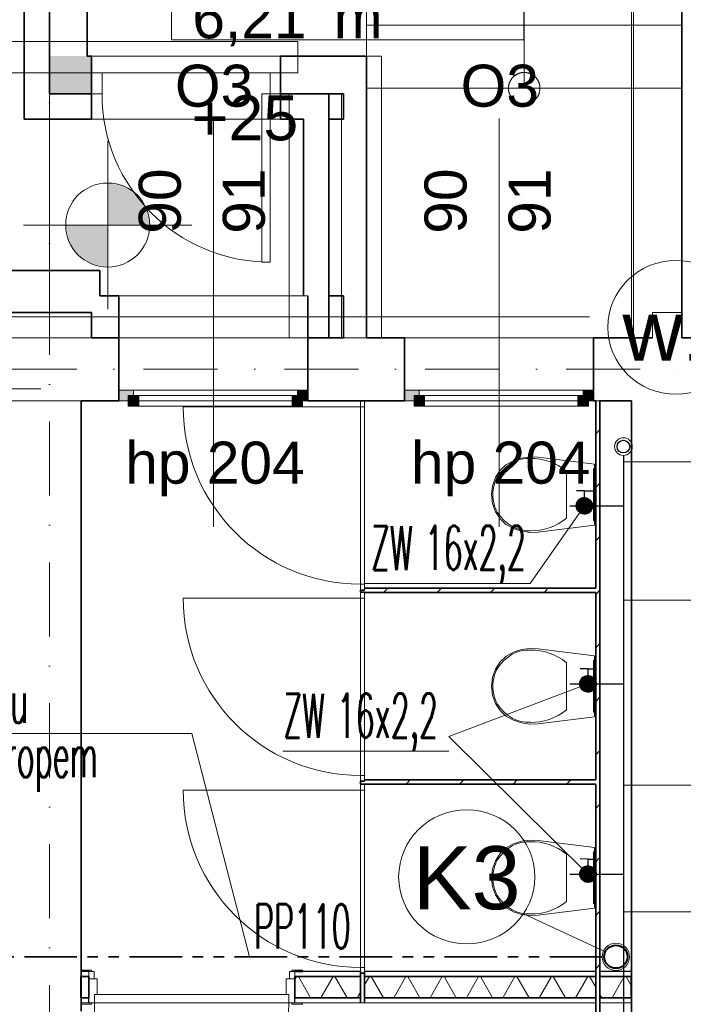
# Model space of a CAD drawing. Header units: millimetres. Extents: x -34676 to 172266, y 39940 to 476087.
# Tile 130 of 256: x 46797 to 49955, y 286751 to 291436. Entities that reach past the tile are written whole.
import ezdxf
from ezdxf.lldxf.tags import DXFTag

# ---------------------------------------------------------------- set-up
doc = ezdxf.new("R2010")
doc.units = ezdxf.units.MM
doc.header["$MEASUREMENT"] = 0
for name, pattern in [('Kropki i Kreski', [6.702778, 3.527778, -1.763889, 0, -1.411111]), ('PHANTOM4', [0.625, 0.3125, -0.0625, 0.0625, -0.0625, 0.0625, -0.0625]), ('Przerywana', [5.644444, 2.822222, -2.822222]), ('thk_line_type', [945, 540, -405])]:
    doc.linetypes.add(name, pattern=pattern)
for name, color, linetype, lineweight in [('#ks', 34, 'Continuous', 30), ('#woda', 4, 'Continuous', 18), ('imp_dach_Nr_pióra__7', 7, 'Continuous', 9)]:
    doc.layers.add(name, color=color, linetype=linetype, lineweight=lineweight)
for name, color, linetype in [('#podkład', 252, 'Continuous'), ('- A - ocieplenie', 7, 'Continuous'), ('- strefy pomieszczeń', 7, 'Continuous'), ('2D - Ogólne', 7, 'Continuous'), ('2D - Rysunki i Obrazki', 7, 'Continuous'), ('BATERIA', 7, 'Continuous'), ('Drzwi Archicad', 7, 'Continuous'), ('IS_Text_Pion_Wodociag', 7, 'Continuous'), ('Konstrukcja - Siatka mod', 7, 'Continuous'), ('Konstrukcja - Stropy', 7, 'Continuous'), ('Konstrukcja - Ściany działowe', 7, 'Continuous'), ('Konstrukcja - Ściany nośne wew..P', 7, 'Continuous'), ('Konstrukcja - Ściany zewnętrzne', 7, 'Continuous'), ('Okna Archicada', 7, 'Continuous'), ('Wnętrze - Wyposażenie', 7, 'Continuous'), ('Wymiarowanie - Poziomy', 7, 'Continuous'), ('Znaczniki okien Archicada', 7, 'Continuous')]:
    doc.layers.add(name, color=color, linetype=linetype)
doc.layers.add('IS_Opisy_działek_Wodociag', color=7, linetype='SOLID', true_color=0x000000)
doc.layers.add('IS_Zimna_woda', color=5, linetype='SOLID', true_color=0x0000ff)
doc.styles.add('ROMANS', font='romans', dxfattribs={"width": 0.6})
doc.styles.get("Standard").update_dxf_attribs({"font": 'arial.ttf'})
doc.styles.add('STYL_AUTOMATYCZNY_1', font='arial.ttf')
doc.styles.add('STYL_AUTOMATYCZNY_2', font='arial.ttf')
doc.styles.add('STYL_AUTOMATYCZNY_4', font='arial.ttf')
tags = doc.linetypes.add('SOLID', pattern=[10, 10, 0]).pattern_tags.tags
tags[6:7] = [DXFTag(74, 4), DXFTag(75, 0), DXFTag(340, '0'), DXFTag(46, 0.0), DXFTag(50, 0.0), DXFTag(44, 0.0), DXFTag(45, 0.0)]
tags[4:5] = [DXFTag(74, 4), DXFTag(75, 0), DXFTag(340, '0'), DXFTag(46, 0.0), DXFTag(50, 0.0), DXFTag(44, 0.0), DXFTag(45, 0.0)]
pattern_1 = [(45, (-208051.03, 672090.37), (-127.27922, 127.27922), [])]
pattern_2 = [(60, (-208051.03, 672090.37), (-129.90381, 75), []), (120, (-208051.03, 672090.37), (129.90381, 75), [])]

# ---------------------------------------------------------------- blocks, each defined once
blk = doc.blocks.new('GHD')
at = {"layer": 'BATERIA', "lineweight": 30}
h = blk.add_hatch(dxfattribs=at)
h.set_pattern_fill('ANSI31')
h.set_pattern_definition([(45, (0, 0), (-0.088388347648, 0.088388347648), [])])
edge = h.paths.add_edge_path()
edge.add_arc((1097570.7, -765614.1), 39.1, 0, 360)
at = {"layer": 'BATERIA', "color": 7, "lineweight": 30}
for p, q in [((1097571.6, -765542.6), (1097532.8, -765542.1)), ((1097571.2, -765575.1), (1097571.6, -765542.6)), ((1097571.6, -765542.6), (1097610.4, -765543.1))]:
    blk.add_line(p, q, dxfattribs=at)
blk.add_circle((1097570.7, -765614.1), 39.1, dxfattribs=at)
blk = doc.blocks.new('UHYGFFFF')
at = {"layer": 'Konstrukcja - Ściany działowe', "linetype": 'Continuous', "lineweight": 13}
for points in [[(46547.6, 397402.6), (46547.6, 397222.6), (46727.6, 397402.6)], [(46727.6, 397402.6), (46547.6, 397222.6), (46727.6, 397222.6)], [(46727.6, 397222.6), (46747.6, 397222.6), (46747.6, 397402.6), (46727.6, 397402.6)]]:
    blk.add_hatch(color=252, dxfattribs=at).paths.add_polyline_path(points)
h = blk.add_hatch(dxfattribs=at)
h.set_pattern_fill('Bloczki_ceramiczne_0002', color=252, style=0, pattern_type=2)
h.set_pattern_definition(pattern_1)
h.paths.add_polyline_path([(49147.6, 393047.6), (49167.6, 393047.6), (49167.6, 395762.6), (49147.6, 395762.6)])
h = blk.add_hatch(dxfattribs=at)
h.set_pattern_fill('Bloczki_ceramiczne_0002', color=252, style=0, pattern_type=2)
h.set_pattern_definition(pattern_1)
h.paths.add_polyline_path([(49147.6, 394870.4), (48047.6, 394870.4), (48047.6, 394850.4), (49147.6, 394850.4)])
h = blk.add_hatch(dxfattribs=at)
h.set_pattern_fill('Bloczki_ceramiczne_0002', color=252, style=0, pattern_type=2)
h.set_pattern_definition(pattern_1)
h.paths.add_polyline_path([(49147.6, 393958.7), (48047.6, 393958.7), (48047.6, 393938.7), (49147.6, 393938.7)])
h = blk.add_hatch(dxfattribs=at)
h.set_pattern_fill('Izolacja_miękka_0002', color=252, style=0, pattern_type=2)
h.set_pattern_definition(pattern_2)
h.paths.add_polyline_path([(47714.6, 393022.6), (47714.6, 392922.6), (48027.6, 392922.6), (48027.6, 393022.6)])
h = blk.add_hatch(dxfattribs=at)
h.set_pattern_fill('Izolacja_miękka_0002', color=252, style=0, pattern_type=2)
h.set_pattern_definition(pattern_2)
h.paths.add_polyline_path([(48047.6, 392922.6), (49147.6, 392922.6), (49147.6, 393022.6), (48047.6, 393022.6)])
h = blk.add_hatch(dxfattribs=at)
h.set_pattern_fill('Bloczki_ceramiczne_0002', color=252, style=0, pattern_type=2)
h.set_pattern_definition(pattern_1)
h.paths.add_polyline_path([(49147.6, 392922.6), (49167.6, 392922.6), (49167.6, 393022.6), (49147.6, 393022.6)])
h = blk.add_hatch(dxfattribs=at)
h.set_pattern_fill('Izolacja_miękka_0002', color=252, style=0, pattern_type=2)
h.set_pattern_definition(pattern_2)
h.paths.add_polyline_path([(49167.6, 392922.6), (49315.9, 392922.6), (49315.9, 393022.6), (49167.6, 393022.6)])
h = blk.add_hatch(dxfattribs=at)
h.set_pattern_fill('Bloczki_ceramiczne_0002', color=252, style=0, pattern_type=2)
h.set_pattern_definition(pattern_1)
h.paths.add_polyline_path([(49147.6, 390812.6), (49167.6, 390812.6), (49167.6, 392897.6), (49147.6, 392897.6)])
at = {"layer": 'Okna Archicada', "linetype": 'Continuous', "lineweight": 13}
for points in [[(46877.6, 395812.6), (46877.6, 395762.6), (46922.6, 395762.6), (46922.6, 395787.6), (46947.6, 395787.6), (46947.6, 395812.6)], [(47777.6, 395762.6), (47777.6, 395812.6), (47727.6, 395812.6), (47727.6, 395787.6), (47752.6, 395787.6), (47752.6, 395762.6)], [(48237.6, 395812.6), (48237.6, 395762.6), (48282.6, 395762.6), (48282.6, 395787.6), (48307.6, 395787.6), (48307.6, 395812.6)], [(49137.6, 395762.6), (49137.6, 395812.6), (49087.6, 395812.6), (49087.6, 395787.6), (49112.6, 395787.6), (49112.6, 395762.6)], [(46922.6, 395787.6), (46922.6, 395737.6), (46972.6, 395737.6), (46972.6, 395787.6)], [(47752.6, 395737.6), (47752.6, 395787.6), (47702.6, 395787.6), (47702.6, 395737.6)], [(48282.6, 395787.6), (48282.6, 395737.6), (48332.6, 395737.6), (48332.6, 395787.6)], [(49112.6, 395737.6), (49112.6, 395787.6), (49062.6, 395787.6), (49062.6, 395737.6)]]:
    blk.add_hatch(color=252, dxfattribs=at).paths.add_polyline_path(points)
at = {"layer": 'Wymiarowanie - Poziomy', "linetype": 'Continuous', "lineweight": 13}
for points in [[(46824.7, 396599), (47024.7, 396599), (47009.5, 396675.6), (46966.2, 396740.4), (46901.3, 396783.8), (46824.7, 396799)], [(46824.7, 396599), (46624.7, 396599), (46640, 396522.5), (46683.3, 396457.6), (46748.2, 396414.3), (46824.7, 396399)]]:
    blk.add_hatch(color=252, dxfattribs=at).paths.add_polyline_path(points)
at = {"layer": '- A - ocieplenie', "color": 252, "linetype": 'Continuous', "lineweight": 35, "ltscale": 100}
for p, q in [((46747.6, 397102.6), (46747.6, 397222.6)), ((47647.6, 397102.6), (47647.6, 397222.6)), ((46877.6, 396262.6), (46877.6, 396112.6)), ((47777.6, 396262.6), (47777.6, 396112.6)), ((46877.6, 396112.6), (46877.6, 396062.6)), ((47777.6, 396112.6), (47777.6, 396062.6))]:
    blk.add_line(p, q, dxfattribs=at)
at = {"layer": '- A - ocieplenie', "color": 252, "linetype": 'Continuous', "lineweight": 35, "ltscale": 100, "flags": 128}
for points in [[(46427.6, 399325.2), (46427.6, 397222.6)], [(46547.6, 397222.6), (46547.6, 399325.2)], [(46427.6, 397102.6), (46427.6, 397222.6)], [(46747.6, 397222.6), (46547.6, 397222.6)], [(47947.6, 397222.6), (47647.6, 397222.6)], [(47947.6, 397222.6), (47947.6, 397102.6)], [(46427.6, 397102.6), (46747.6, 397102.6)], [(47647.6, 397102.6), (47757.1, 397102.6)], [(47757.1, 397102.6), (47757.1, 396262.6)], [(47877.1, 397102.6), (47947.6, 397102.6)], [(47877.1, 396262.6), (47877.1, 397102.6)], [(46787.6, 396382.6), (46347.6, 396382.6)], [(46787.6, 396262.6), (46787.6, 396382.6)], [(46877.6, 396262.6), (46787.6, 396262.6)], [(47947.6, 396262.6), (47877.1, 396262.6)], [(47947.6, 396062.6), (47947.6, 396262.6)], [(46347.6, 396182.6), (46747.6, 396182.6)], [(46747.6, 396182.6), (46747.6, 396062.6)], [(46747.6, 396062.6), (46877.6, 396062.6)], [(47777.6, 396062.6), (47947.6, 396062.6)]]:
    blk.add_lwpolyline(points, dxfattribs=at)
at = {"layer": '- A - ocieplenie', "color": 252, "linetype": 'Continuous', "lineweight": 20, "ltscale": 100, "flags": 128}
for points in [[(47729.9, 397472.6), (22827.3, 397472.6)], [(47729.9, 397322.6), (47729.9, 397472.6)], [(22827.4, 397322.6), (47729.9, 397322.6)]]:
    blk.add_lwpolyline(points, dxfattribs=at)
at = {"layer": '- strefy pomieszczeń', "color": 252, "linetype": 'Continuous', "lineweight": 13, "ltscale": 100}
for p, q in [((47127.6, 397480), (47127.6, 397794.3)), ((48805.8, 397794.3), (48805.8, 397480)), ((48805.8, 397480), (47127.6, 397480))]:
    blk.add_line(p, q, dxfattribs=at)
at = {"color": 252, "linetype": 'thk_line_type', "lineweight": 18, "ltscale": 100}
for p, q in [((48807.1, 397550.1), (48807.1, 399050.1)), ((48807.1, 397250.1), (48807.1, 397550.1))]:
    blk.add_line(p, q, dxfattribs=at)
at = {"color": 252, "linetype": 'thk_line_type', "lineweight": 13, "ltscale": 100}
for p, q in [((48057.1, 397850.1), (48057.1, 397550.1)), ((49557.1, 397550.1), (49557.1, 397850.1)), ((49557.1, 397550.1), (48057.1, 397550.1)), ((48057.1, 397550.1), (48057.1, 397250.1)), ((48057.1, 397550.1), (49557.1, 397550.1)), ((49557.1, 397250.1), (49557.1, 397550.1)), ((48057.1, 397250.1), (49557.1, 397250.1))]:
    blk.add_line(p, q, dxfattribs=at)
at = {"color": 252, "linetype": 'thk_line_type', "lineweight": 18, "ltscale": 100}
for start, end in [(0, 180), (180, 0)]:
    blk.add_arc((48807.1, 397250.1), 75, start, end, dxfattribs=at)
at = {"layer": '2D - Ogólne', "color": 252, "linetype": 'Continuous', "lineweight": 13, "ltscale": 100, "flags": 128}
blk.add_lwpolyline([(47937.6, 397222.6), (47937.6, 396062.6), (47687.6, 396062.6), (47687.6, 397222.6)], close=True, dxfattribs=at)
at = {"layer": '2D - Rysunki i Obrazki', "color": 252, "linetype": 'Continuous', "lineweight": 13, "ltscale": 100}
blk.add_line((49117.6, 396162.6), (22777.8, 396162.6), dxfattribs=at)
at = {"layer": 'Drzwi Archicad', "color": 252, "linetype": 'Continuous', "lineweight": 13, "ltscale": 100}
for p, q in [((46747.6, 397322.6), (46797.6, 397322.6)), ((46797.6, 397322.6), (46797.6, 397222.6)), ((47647.6, 397322.6), (47597.6, 397322.6)), ((47597.6, 397322.6), (47597.6, 397222.6)), ((46747.6, 397222.6), (46797.6, 397222.6)), ((47557.6, 396422.6), (47557.6, 397222.6)), ((47557.6, 397222.6), (47597.6, 397222.6)), ((47647.6, 397222.6), (47597.6, 397222.6)), ((47597.6, 397222.6), (47597.6, 396422.6)), ((47597.6, 396422.6), (47557.6, 396422.6)), ((48047.6, 395762.1), (48027.6, 395762.1)), ((48027.6, 395762.1), (48027.6, 395734.1)), ((48047.6, 395722.1), (48047.6, 395762.1)), ((48027.6, 395734.1), (47183.6, 395734.1)), ((48027.6, 395734.1), (48047.6, 395734.1)), ((48027.6, 394890.1), (48027.6, 395734.1)), ((48027.6, 395734.1), (48047.6, 395734.1)), ((48047.6, 395734.1), (48047.6, 395722.1)), ((48047.6, 395734.1), (48047.6, 394890.1)), ((48047.6, 394890.1), (48027.6, 394890.1)), ((48027.6, 394890.1), (48027.6, 394862.1)), ((48047.6, 394890.1), (48027.6, 394890.1)), ((48027.6, 394862.1), (48047.6, 394862.1)), ((48047.6, 394902.1), (48047.6, 394890.1)), ((48047.6, 394862.1), (48047.6, 394902.1)), ((48027.6, 394824), (47183.6, 394824)), ((48047.6, 394852), (48027.6, 394852)), ((48027.6, 394852), (48027.6, 394824)), ((48027.6, 394824), (48047.6, 394824)), ((48027.6, 393980), (48027.6, 394824)), ((48027.6, 394824), (48047.6, 394824)), ((48047.6, 394812), (48047.6, 394852)), ((48047.6, 394824), (48047.6, 394812)), ((48047.6, 394824), (48047.6, 393980)), ((48047.6, 393980), (48027.6, 393980)), ((48027.6, 393980), (48027.6, 393952)), ((48047.6, 393980), (48027.6, 393980)), ((48047.6, 393992), (48047.6, 393980)), ((48047.6, 393952), (48047.6, 393992)), ((48027.6, 393952), (48047.6, 393952)), ((48047.6, 393938.7), (48027.6, 393938.7)), ((48027.6, 393938.7), (48027.6, 393910.7)), ((48047.6, 393898.7), (48047.6, 393938.7)), ((48027.6, 393910.7), (47183.6, 393910.7)), ((48027.6, 393910.7), (48047.6, 393910.7)), ((48027.6, 393066.7), (48027.6, 393910.7)), ((48027.6, 393910.7), (48047.6, 393910.7)), ((48047.6, 393910.7), (48047.6, 393898.7)), ((48047.6, 393910.7), (48047.6, 393066.7)), ((48047.6, 393078.7), (48047.6, 393066.7)), ((48047.6, 393038.7), (48047.6, 393078.7)), ((46697.6, 393047.6), (46697.6, 393053.6)), ((46697.6, 393053.6), (46747.6, 393053.6)), ((46747.6, 393047.6), (46697.6, 393047.6)), ((46734.6, 393012.6), (46734.6, 393047.6)), ((46734.6, 393047.6), (46759.6, 393047.6)), ((46734.6, 393022.6), (46734.6, 393047.6)), ((46734.6, 393022.6), (46734.6, 393047.6)), ((46747.6, 393053.6), (46747.6, 393047.6)), ((46759.6, 393047.6), (46759.6, 393012.6)), ((47689.6, 393012.6), (47689.6, 393047.6)), ((47689.6, 393047.6), (47714.6, 393047.6)), ((47701.6, 393053.6), (47751.6, 393053.6)), ((47701.6, 393047.6), (47701.6, 393053.6)), ((47751.6, 393047.6), (47701.6, 393047.6)), ((47714.6, 393047.6), (47714.6, 393012.6)), ((47714.6, 393022.6), (47714.6, 393047.6)), ((47714.6, 393022.6), (47714.6, 393047.6)), ((47751.6, 393053.6), (47751.6, 393047.6)), ((48047.6, 393066.7), (48027.6, 393066.7)), ((48027.6, 393066.7), (48027.6, 393038.7)), ((48047.6, 393066.7), (48027.6, 393066.7)), ((48027.6, 393038.7), (48047.6, 393038.7)), ((46759.6, 393012.6), (46734.6, 393012.6)), ((46734.6, 393012.6), (46734.6, 392897.6)), ((46774.6, 393012.6), (46734.6, 393012.6)), ((46774.6, 392937.6), (46774.6, 393012.6)), ((47674.6, 393012.6), (47674.6, 392937.6)), ((47714.6, 393012.6), (47674.6, 393012.6)), ((47714.6, 393012.6), (47689.6, 393012.6)), ((47714.6, 392897.6), (47714.6, 393012.6)), ((46697.6, 392891.6), (46697.6, 392897.6)), ((46697.6, 392897.6), (46747.6, 392897.6)), ((46734.6, 392897.6), (46697.6, 392897.6)), ((46734.6, 392897.6), (46697.6, 392897.6)), ((46747.6, 392891.6), (46697.6, 392891.6)), ((46734.6, 392897.6), (46762.6, 392897.6)), ((46747.6, 392897.6), (46747.6, 392891.6)), ((46762.6, 392897.6), (46762.6, 392937.6)), ((46762.6, 392937.6), (46774.6, 392937.6)), ((46762.6, 392897.6), (46762.6, 392937.6)), ((46762.6, 392937.6), (47686.6, 392937.6)), ((46762.6, 392897.6), (46762.6, 391973.6)), ((47686.6, 392897.6), (46762.6, 392897.6)), ((47674.6, 392937.6), (47686.6, 392937.6)), ((47686.6, 392937.6), (47686.6, 392897.6)), ((47686.6, 392937.6), (47686.6, 392897.6)), ((47686.6, 392897.6), (47714.6, 392897.6)), ((47701.6, 392897.6), (47751.6, 392897.6)), ((47701.6, 392891.6), (47701.6, 392897.6)), ((47751.6, 392891.6), (47701.6, 392891.6)), ((47714.6, 392897.6), (47751.6, 392897.6)), ((47714.6, 392897.6), (47751.6, 392897.6)), ((47751.6, 392897.6), (47751.6, 392891.6))]:
    blk.add_line(p, q, dxfattribs=at)
at = {"layer": 'Drzwi Archicad', "color": 252, "linetype": 'Continuous', "lineweight": 35, "ltscale": 100}
for p, q in [((48027.6, 395762.1), (48047.6, 395762.1)), ((48027.6, 395762.1), (48047.6, 395762.1)), ((48027.6, 394862.1), (48047.6, 394862.1)), ((48027.6, 394862.1), (48047.6, 394862.1)), ((48027.6, 394852), (48047.6, 394852)), ((48027.6, 394852), (48047.6, 394852)), ((48027.6, 393952), (48047.6, 393952)), ((48027.6, 393952), (48047.6, 393952)), ((48027.6, 393938.7), (48047.6, 393938.7)), ((48027.6, 393938.7), (48047.6, 393938.7)), ((48027.6, 393038.7), (48047.6, 393038.7)), ((48027.6, 393038.7), (48047.6, 393038.7)), ((46734.6, 393012.6), (46734.6, 393022.6)), ((46734.6, 393012.6), (46734.6, 393022.6)), ((46734.6, 392922.6), (46734.6, 393012.6)), ((46734.6, 392922.6), (46734.6, 393012.6)), ((47714.6, 393012.6), (47714.6, 393022.6)), ((47714.6, 393012.6), (47714.6, 393022.6)), ((47714.6, 392922.6), (47714.6, 393012.6)), ((47714.6, 392922.6), (47714.6, 393012.6))]:
    blk.add_line(p, q, dxfattribs=at)
at = {"layer": 'Drzwi Archicad', "color": 252, "linetype": 'Continuous', "lineweight": 25, "ltscale": 100}
for p, q in [((46734.6, 393047.6), (46697.6, 393047.6)), ((46734.6, 393047.6), (46697.6, 393047.6)), ((47714.6, 393047.6), (47751.6, 393047.6)), ((47714.6, 393047.6), (47751.6, 393047.6)), ((46734.6, 392897.6), (46734.6, 392922.6)), ((46734.6, 392897.6), (46734.6, 392922.6)), ((47714.6, 392897.6), (47714.6, 392922.6)), ((47714.6, 392897.6), (47714.6, 392922.6))]:
    blk.add_line(p, q, dxfattribs=at)
at = {"layer": 'Drzwi Archicad', "color": 252, "linetype": 'Continuous', "lineweight": 13, "ltscale": 100}
for centre, radius, start, end in [((47597.6, 397222.6), 800, 180, 270), ((48027.6, 395734.1), 844, 180, 270), ((48027.6, 394824), 844, 180, 270), ((48027.6, 393910.7), 844, 180, 270), ((46762.6, 392897.6), 924, 270, 0)]:
    blk.add_arc(centre, radius, start, end, dxfattribs=at)
at = {"layer": 'Konstrukcja - Siatka mod', "color": 252, "linetype": 'Kropki i Kreski', "lineweight": 13, "ltscale": 100}
for p, q in [((46547.6, 381903.8), (46547.6, 398868.6)), ((20180, 395912.6), (49624.6, 395912.6))]:
    blk.add_line(p, q, dxfattribs=at)
at = {"layer": 'Konstrukcja - Stropy', "color": 252, "linetype": 'Continuous', "lineweight": 13, "ltscale": 100, "flags": 128}
for points in [[(46547.6, 396062.6), (46547.6, 397622.6), (46727.6, 397622.6), (46727.6, 399185.5), (49327.2, 399185.5), (49327.2, 396062.6)], [(49317.6, 399185.2), (46727.6, 399185.2), (46727.6, 397402.6), (48127.6, 397402.6), (48127.6, 396062.6), (49317.6, 396062.6)], [(23047.8, 397622.6), (46547.6, 397622.6), (46547.6, 396062.6), (23047.8, 396062.6)], [(49317.6, 395762.6), (22777.6, 395762.6), (22777.6, 393161.4), (22777.6, 390344), (22777.6, 388030.6), (22777.6, 383282.6), (34297.6, 383282.6), (34297.6, 388332.6), (37597.6, 388332.6), (37597.6, 383282.6), (49317.6, 383282.6)]]:
    blk.add_lwpolyline(points, close=True, dxfattribs=at)
at = {"layer": 'Konstrukcja - Stropy', "color": 252, "linetype": 'Przerywana', "lineweight": 13, "ltscale": 100, "flags": 128}
blk.add_lwpolyline([(46547.6, 397472.6), (46547.6, 395820.2), (24022.8, 395820.2), (24022.8, 397472.6)], close=True, dxfattribs=at)
at = {"layer": 'Konstrukcja - Ściany działowe', "color": 252, "linetype": 'Continuous', "lineweight": 35, "ltscale": 100}
for p, q in [((46747.6, 397222.6), (46747.6, 397402.6)), ((47647.6, 397222.6), (47647.6, 397402.6)), ((48027.6, 395762.1), (48047.6, 395762.1)), ((48027.6, 394862.1), (48047.6, 394862.1)), ((48027.6, 394852), (48047.6, 394852)), ((48027.6, 393952), (48047.6, 393952)), ((48027.6, 393938.7), (48047.6, 393938.7)), ((48027.6, 393047.6), (48027.6, 393022.6)), ((48027.6, 393047.6), (48027.6, 393022.6)), ((48027.6, 393038.7), (48047.6, 393038.7)), ((48047.6, 393022.6), (48047.6, 393047.6)), ((48047.6, 393022.6), (48047.6, 393047.6)), ((49147.6, 393047.6), (49147.6, 393022.6)), ((49147.6, 393047.6), (49147.6, 393022.6)), ((49167.6, 393022.6), (49167.6, 393047.6)), ((49167.6, 393022.6), (49167.6, 393047.6)), ((46734.6, 393022.6), (46696.9, 393022.6)), ((46734.6, 393012.6), (46734.6, 393022.6)), ((46734.6, 392922.6), (46734.6, 393012.6)), ((48027.6, 393022.6), (47714.6, 393022.6)), ((47714.6, 393012.6), (47714.6, 393022.6)), ((47714.6, 392922.6), (47714.6, 393012.6)), ((48027.6, 393022.6), (48027.6, 392922.6)), ((48027.6, 393022.6), (48027.6, 392922.6)), ((48047.6, 392922.6), (48047.6, 393022.6)), ((49147.6, 393022.6), (48047.6, 393022.6)), ((48047.6, 392922.6), (48047.6, 393022.6)), ((49147.6, 393022.6), (49147.6, 392922.6)), ((49147.6, 393022.6), (49147.6, 392922.6)), ((49167.6, 392922.6), (49167.6, 393022.6)), ((49315.9, 393022.6), (49167.6, 393022.6)), ((49167.6, 392922.6), (49167.6, 393022.6)), ((46696.9, 392922.6), (46734.6, 392922.6)), ((47714.6, 392922.6), (48027.6, 392922.6)), ((48027.6, 392922.6), (48027.6, 392897.6)), ((48027.6, 392922.6), (48027.6, 392897.6)), ((48047.6, 392897.6), (48047.6, 392922.6)), ((48047.6, 392897.6), (48047.6, 392922.6)), ((48047.6, 392922.6), (49147.6, 392922.6)), ((49147.6, 392922.6), (49147.6, 392897.6)), ((49147.6, 392922.6), (49147.6, 392897.6)), ((49167.6, 392897.6), (49167.6, 392922.6)), ((49167.6, 392897.6), (49167.6, 392922.6)), ((49167.6, 392922.6), (49315.9, 392922.6))]:
    blk.add_line(p, q, dxfattribs=at)
at = {"layer": 'Konstrukcja - Ściany działowe', "color": 252, "linetype": 'Continuous', "lineweight": 25, "ltscale": 100}
for p, q in [((46734.6, 393047.6), (46697.6, 393047.6)), ((47714.6, 393047.6), (47751.6, 393047.6)), ((46734.6, 392897.6), (46734.6, 392922.6)), ((47714.6, 392897.6), (47714.6, 392922.6))]:
    blk.add_line(p, q, dxfattribs=at)
at = {"layer": 'Konstrukcja - Ściany działowe', "color": 252, "linetype": 'Continuous', "lineweight": 13, "ltscale": 100}
for p, q in [((46734.6, 393022.6), (46734.6, 393047.6)), ((47714.6, 393022.6), (47714.6, 393047.6)), ((46734.6, 392897.6), (46697.6, 392897.6)), ((47714.6, 392897.6), (47751.6, 392897.6)), ((48027.6, 392897.6), (48047.6, 392897.6))]:
    blk.add_line(p, q, dxfattribs=at)
at = {"layer": 'Konstrukcja - Ściany działowe', "color": 252, "linetype": 'Continuous', "lineweight": 35, "ltscale": 100, "flags": 128}
for points in [[(46747.6, 397402.6), (46727.6, 397402.6)], [(48057.1, 397402.6), (47647.6, 397402.6)], [(48057.1, 397402.6), (48057.1, 397222.6)], [(46547.6, 397222.6), (46747.6, 397222.6)], [(47647.6, 397222.6), (47877.1, 397222.6)], [(47877.1, 397222.6), (47877.1, 396062.6)], [(48057.1, 396062.6), (48057.1, 397222.6)], [(49147.6, 395762.6), (49147.6, 394870.4)], [(49167.6, 393047.6), (49167.6, 395762.6)], [(48027.6, 394862.1), (48027.6, 394852)], [(49147.6, 394870.4), (48047.6, 394870.4)], [(48047.6, 394850.4), (49147.6, 394850.4)], [(49147.6, 394850.4), (49147.6, 393958.7)], [(48027.6, 393952), (48027.6, 393938.7)], [(49147.6, 393958.7), (48047.6, 393958.7)], [(48047.6, 393938.7), (49147.6, 393938.7)], [(49147.6, 393938.7), (49147.6, 393047.6)], [(46696.9, 393022.6), (46696.9, 392922.6)], [(49315.9, 393022.6), (49315.9, 392922.6)], [(49147.6, 392897.6), (49147.6, 390812.6)], [(49167.6, 390812.6), (49167.6, 392897.6)]]:
    blk.add_lwpolyline(points, dxfattribs=at)
at = {"layer": 'Konstrukcja - Ściany działowe', "color": 252, "linetype": 'Continuous', "lineweight": 25, "ltscale": 100, "flags": 128}
for points in [[(46734.6, 393047.6), (46696.9, 393047.6)], [(48027.6, 393047.6), (47714.6, 393047.6)], [(49147.6, 393047.6), (48047.6, 393047.6)], [(49315.9, 393047.6), (49167.6, 393047.6)], [(46696.9, 392922.6), (46696.9, 392897.6)], [(49315.9, 392922.6), (49315.9, 392897.6)]]:
    blk.add_lwpolyline(points, dxfattribs=at)
at = {"layer": 'Konstrukcja - Ściany działowe', "color": 252, "linetype": 'Continuous', "lineweight": 13, "ltscale": 100, "flags": 128}
for points in [[(46696.9, 393047.6), (46696.9, 393022.6)], [(49315.9, 393047.6), (49315.9, 393022.6)], [(46696.9, 392897.6), (46734.6, 392897.6)], [(47714.6, 392897.6), (49147.6, 392897.6)], [(49167.6, 392897.6), (49315.9, 392897.6)]]:
    blk.add_lwpolyline(points, dxfattribs=at)
at = {"layer": 'Konstrukcja - Ściany nośne wew..P', "color": 252, "linetype": 'Continuous', "lineweight": 35, "ltscale": 100, "flags": 128}
blk.add_lwpolyline([(46697.6, 392858.6), (46697.6, 395762.6)], dxfattribs=at)
at = {"layer": 'Konstrukcja - Ściany zewnętrzne', "color": 252, "linetype": 'Continuous', "lineweight": 35, "ltscale": 100}
for p, q in [((49557.1, 399365.2), (49557.1, 396062.6)), ((46877.6, 395812.6), (46877.6, 396062.6)), ((47777.6, 395812.6), (47777.6, 396062.6)), ((48237.6, 395812.6), (48237.6, 396062.6)), ((49137.6, 395812.6), (49137.6, 396062.6)), ((49557.1, 396062.6), (49797.1, 396062.6)), ((46877.6, 395762.6), (46877.6, 395812.6)), ((47777.6, 395762.6), (47777.6, 395812.6)), ((48237.6, 395762.6), (48237.6, 395812.6)), ((49137.6, 395762.6), (49137.6, 395812.6))]:
    blk.add_line(p, q, dxfattribs=at)
at = {"layer": 'Konstrukcja - Ściany zewnętrzne', "color": 252, "linetype": 'Continuous', "lineweight": 13, "ltscale": 100}
for p, q in [((49557.1, 396182.6), (49417.6, 396182.6)), ((49417.6, 396182.6), (49417.6, 396062.6))]:
    blk.add_line(p, q, dxfattribs=at)
at = {"layer": 'Konstrukcja - Ściany zewnętrzne', "color": 252, "linetype": 'Continuous', "lineweight": 35, "ltscale": 100, "flags": 128}
for points in [[(46547.6, 399365.2), (46547.6, 397402.6)], [(46727.6, 397402.6), (46727.6, 399145.2)], [(46547.6, 397222.6), (46547.6, 397402.6)], [(46877.6, 396062.6), (46747.6, 396062.6)], [(47877.1, 396062.6), (47777.6, 396062.6)], [(48237.6, 396062.6), (48057.1, 396062.6)], [(49317.6, 396062.6), (49137.6, 396062.6)], [(49317.6, 396062.6), (49417.6, 396062.6)], [(46697.6, 395762.6), (46877.6, 395762.6)], [(47777.6, 395762.6), (48237.6, 395762.6)], [(49137.6, 395762.6), (49147.6, 395762.6)], [(49167.6, 395762.6), (49317.6, 395762.6)], [(49317.6, 395762.6), (49317.6, 390812.6)]]:
    blk.add_lwpolyline(points, dxfattribs=at)
at = {"layer": 'Konstrukcja - Ściany zewnętrzne', "color": 252, "linetype": 'Continuous', "lineweight": 13, "ltscale": 100, "flags": 128}
for points in [[(46697.6, 396182.6), (46397.6, 396182.6)], [(46747.6, 396062.6), (46747.6, 396182.6), (46697.6, 396182.6)]]:
    blk.add_lwpolyline(points, dxfattribs=at)
at = {"layer": 'Okna Archicada', "color": 252, "linetype": 'Continuous', "lineweight": 35, "ltscale": 100}
for p, q in [((46747.6, 397102.6), (46747.6, 397222.6)), ((47647.6, 397102.6), (47647.6, 397222.6)), ((46877.6, 396262.6), (46877.6, 396112.6)), ((47777.6, 396262.6), (47777.6, 396112.6)), ((46877.6, 396112.6), (46877.6, 396062.6)), ((47777.6, 396112.6), (47777.6, 396062.6)), ((46877.6, 395812.6), (46877.6, 396062.6)), ((47777.6, 395812.6), (47777.6, 396062.6)), ((48237.6, 395812.6), (48237.6, 396062.6)), ((49137.6, 395812.6), (49137.6, 396062.6)), ((46877.6, 395762.6), (46877.6, 395812.6)), ((46877.6, 395762.6), (46877.6, 395812.6)), ((47777.6, 395762.6), (47777.6, 395812.6)), ((47777.6, 395762.6), (47777.6, 395812.6)), ((48237.6, 395762.6), (48237.6, 395812.6)), ((48237.6, 395762.6), (48237.6, 395812.6)), ((49137.6, 395762.6), (49137.6, 395812.6)), ((49137.6, 395762.6), (49137.6, 395812.6))]:
    blk.add_line(p, q, dxfattribs=at)
at = {"layer": 'Okna Archicada', "color": 252, "linetype": 'Continuous', "lineweight": 13, "ltscale": 100}
for p, q in [((46747.6, 397102.6), (47647.6, 397102.6)), ((46877.6, 396262.6), (47777.6, 396262.6)), ((46877.6, 396062.6), (47777.6, 396062.6)), ((46947.6, 395812.6), (47727.6, 395812.6)), ((48307.6, 395812.6), (49087.6, 395812.6)), ((47702.6, 395737.6), (46972.6, 395737.6)), ((49062.6, 395737.6), (48332.6, 395737.6))]:
    blk.add_line(p, q, dxfattribs=at)
at = {"layer": 'Okna Archicada', "color": 252, "linetype": 'Continuous', "lineweight": 18, "ltscale": 100}
for p, q in [((47777.6, 396062.6), (46877.6, 396062.6)), ((49137.6, 396062.6), (48237.6, 396062.6)), ((47777.6, 395762.6), (46877.6, 395762.6)), ((49137.6, 395762.6), (48237.6, 395762.6))]:
    blk.add_line(p, q, dxfattribs=at)
at = {"layer": 'Okna Archicada', "color": 252, "linetype": 'Continuous', "lineweight": 20, "ltscale": 100}
for p, q in [((46877.6, 395812.6), (46947.6, 395812.6)), ((46947.6, 395812.6), (46947.6, 395787.6)), ((47727.6, 395787.6), (47727.6, 395812.6)), ((47727.6, 395812.6), (47777.6, 395812.6)), ((48237.6, 395812.6), (48307.6, 395812.6)), ((48307.6, 395812.6), (48307.6, 395787.6)), ((49087.6, 395787.6), (49087.6, 395812.6)), ((49087.6, 395812.6), (49137.6, 395812.6)), ((46922.6, 395762.6), (46877.6, 395762.6)), ((46947.6, 395787.6), (46922.6, 395787.6)), ((46922.6, 395787.6), (46922.6, 395762.6)), ((46922.6, 395787.6), (46972.6, 395787.6)), ((46922.6, 395737.6), (46922.6, 395787.6)), ((46972.6, 395787.6), (46972.6, 395737.6)), ((46972.6, 395787.6), (47702.6, 395787.6)), ((47702.6, 395762.6), (46972.6, 395762.6)), ((47702.6, 395737.6), (47702.6, 395787.6)), ((47702.6, 395787.6), (47752.6, 395787.6)), ((47752.6, 395787.6), (47727.6, 395787.6)), ((47752.6, 395762.6), (47752.6, 395787.6)), ((47752.6, 395787.6), (47752.6, 395737.6)), ((47777.6, 395762.6), (47752.6, 395762.6)), ((48282.6, 395762.6), (48237.6, 395762.6)), ((48307.6, 395787.6), (48282.6, 395787.6)), ((48282.6, 395787.6), (48282.6, 395762.6)), ((48282.6, 395787.6), (48332.6, 395787.6)), ((48282.6, 395737.6), (48282.6, 395787.6)), ((48332.6, 395787.6), (48332.6, 395737.6)), ((48332.6, 395787.6), (49062.6, 395787.6)), ((49062.6, 395762.6), (48332.6, 395762.6)), ((49062.6, 395737.6), (49062.6, 395787.6)), ((49062.6, 395787.6), (49112.6, 395787.6)), ((49112.6, 395787.6), (49087.6, 395787.6)), ((49112.6, 395762.6), (49112.6, 395787.6)), ((49112.6, 395787.6), (49112.6, 395737.6)), ((49137.6, 395762.6), (49112.6, 395762.6)), ((46972.6, 395737.6), (46922.6, 395737.6)), ((47702.6, 395737.6), (46972.6, 395737.6)), ((47752.6, 395737.6), (47702.6, 395737.6)), ((48332.6, 395737.6), (48282.6, 395737.6)), ((49062.6, 395737.6), (48332.6, 395737.6)), ((49112.6, 395737.6), (49062.6, 395737.6))]:
    blk.add_line(p, q, dxfattribs=at)
at = {"layer": 'Wnętrze - Wyposażenie', "color": 252, "linetype": 'Continuous', "lineweight": 13, "ltscale": 100}
for p, q in [((49009.1, 395428.3), (49009.1, 395316.3)), ((49009.1, 395316.3), (49009.1, 395204.2)), ((49009.1, 394516.6), (49009.1, 394404.6)), ((49009.1, 394404.6), (49009.1, 394292.5)), ((49009.1, 393604.9), (49009.1, 393492.9)), ((49009.1, 393492.9), (49009.1, 393380.8))]:
    blk.add_line(p, q, dxfattribs=at)
at = {"layer": 'Wnętrze - Wyposażenie', "color": 252, "linetype": 'Continuous', "lineweight": 13, "ltscale": 100, "flags": 128}
for points in [[(48794.4, 395142), (48756.3, 395154.7), (48720.4, 395174.3), (48691.9, 395200.6), (48670.1, 395234.6), (48656.3, 395274), (48651.6, 395316.3), (48656.3, 395358.5), (48670.1, 395397.9), (48691.9, 395431.9), (48720.4, 395458.2), (48756.3, 395477.8), (48794.4, 395490.5), (48833.7, 395496.2), (48873.3, 395494.6), (49141.6, 395461.3), (49141.6, 395171.3), (48873.3, 395138), (48833.7, 395136.3)], [(49141.6, 395439.3), (49141.6, 395193.3), (49136.6, 395193.3), (49136.6, 395439.3)], [(48794.4, 394230.3), (48756.3, 394243), (48720.4, 394262.6), (48691.9, 394288.9), (48670.1, 394322.9), (48656.3, 394362.3), (48651.6, 394404.6), (48656.3, 394446.8), (48670.1, 394486.2), (48691.9, 394520.2), (48720.4, 394546.5), (48756.3, 394566.1), (48794.4, 394578.8), (48833.7, 394584.5), (48873.3, 394582.9), (49141.6, 394549.6), (49141.6, 394259.6), (48873.3, 394226.3), (48833.7, 394224.6)], [(49141.6, 394527.6), (49141.6, 394281.6), (49136.6, 394281.6), (49136.6, 394527.6)], [(48794.4, 393318.6), (48756.3, 393331.3), (48720.4, 393350.9), (48691.9, 393377.2), (48670.1, 393411.2), (48656.3, 393450.6), (48651.6, 393492.9), (48656.3, 393535.1), (48670.1, 393574.5), (48691.9, 393608.5), (48720.4, 393634.8), (48756.3, 393654.4), (48794.4, 393667.1), (48833.7, 393672.8), (48873.3, 393671.2), (49141.6, 393637.9), (49141.6, 393347.9), (48873.3, 393314.6), (48833.7, 393312.9)], [(49141.6, 393615.9), (49141.6, 393369.9), (49136.6, 393369.9), (49136.6, 393615.9)]]:
    blk.add_lwpolyline(points, close=True, dxfattribs=at)
at = {"layer": 'Wnętrze - Wyposażenie', "color": 252, "linetype": 'Continuous', "lineweight": 13, "ltscale": 100}
for centre, major_axis, start_param, end_param in [((48825.9, 395224.2), (0, 264.2), 6.227458, 7.128046), ((48844.6, 395050.8), (0, 437.4), 5.753783, 6.306803), ((48764.3, 395315.4), (0, 142.5), 0.938292, 1.564935), ((48764.3, 395317.1), (0, 142.5), 1.576657, 2.203301), ((48825.9, 395408.3), (0, 264.2), 2.296735, 3.197324), ((48844.5, 395581.7), (0, 437.4), 3.117977, 3.670997), ((48825.9, 394312.5), (0, 264.2), 6.227458, 7.128046), ((48844.6, 394139.1), (0, 437.4), 5.753783, 6.306803), ((48764.3, 394403.7), (0, 142.5), 0.938292, 1.564935), ((48764.3, 394405.4), (0, 142.5), 1.576657, 2.203301), ((48825.9, 394496.6), (0, 264.2), 2.296735, 3.197324), ((48844.5, 394670), (0, 437.4), 3.117977, 3.670997), ((48825.9, 393400.8), (0, 264.2), 6.227458, 7.128046), ((48844.6, 393227.4), (0, 437.4), 5.753783, 6.306803), ((48764.3, 393492), (0, 142.5), 0.938292, 1.564935), ((48764.3, 393493.7), (0, 142.5), 1.576657, 2.203301), ((48825.9, 393584.9), (0, 264.2), 2.296735, 3.197324), ((48844.5, 393758.3), (0, 437.4), 3.117977, 3.670997)]:
    blk.add_ellipse(centre, major_axis=major_axis, ratio=0.744822, start_param=start_param, end_param=end_param, dxfattribs=at)
at = {"layer": 'Wymiarowanie - Poziomy', "color": 252, "linetype": 'Continuous', "lineweight": 13, "ltscale": 100}
for p, q in [((46824.7, 396199), (46824.7, 396999)), ((46424.7, 396599), (47224.7, 396599))]:
    blk.add_line(p, q, dxfattribs=at)
blk.add_circle((46824.7, 396599), 200, dxfattribs=at)
at = {"layer": 'Znaczniki okien Archicada', "color": 252, "linetype": 'Continuous', "lineweight": 13, "ltscale": 100}
for p, q in [((47327.6, 397105.5), (47327.6, 395162.6)), ((48687.6, 397105.5), (48687.6, 395162.6))]:
    blk.add_line(p, q, dxfattribs=at)
at = {"layer": '- strefy pomieszczeń', "color": 252, "linetype": 'Continuous', "lineweight": 13, "char_height": 200, "attachment_point": 1}
for s, insert, style in [('\\A1;{\\pql;\\pt0,100;\\fArial|b1|i0|c238|p0;\\W1.000000;Pom. gosp.\\fArial|b1|i0|c238|p0;\\W1.000000;\\A1{\\H.66x;\\S^  ;}\\fArial|b1|i0|c238|p0;\\W1.000000;\\fArial|b1|i0|c238|p0;\\W1.000000;\\A1{\\H.66x;\\S^  ;}}', (47227.6, 398062.8), 'STYL_AUTOMATYCZNY_2'), ('\\A1;{\\pql;\\pt0,100;\\fArial|b0|i0|c238|p0;\\W1.000000;6,21\\fArial|b0|i0|c238|p0;\\W1.000000;\\A1{\\H.66x;\\S^  ;}\\fArial|b0|i0|c238|p0;\\W1.000000; m\\fArial|b0|i0|c238|p0;\\W1.000000;\\A1{\\H.66x;\\S2^  ;}}', (47227.6, 397745.7), 'STYL_AUTOMATYCZNY_1')]:
    blk.add_mtext(s, dxfattribs=dict(at, insert=insert, style=style))
at = {"layer": 'Wymiarowanie - Poziomy', "color": 252, "linetype": 'Continuous', "lineweight": 13, "insert": (47224.7, 396999), "char_height": 213.999, "width": 497.835, "attachment_point": 7, "style": 'STYL_AUTOMATYCZNY_4'}
blk.add_mtext('\\A1;{\\pql;\\fArial|b0|i0|c238|p0;\\W1.000000;+25}', dxfattribs=at)
at = {"layer": 'Znaczniki okien Archicada', "color": 252, "linetype": 'Continuous', "lineweight": 15, "char_height": 200, "attachment_point": 7, "rotation": 90, "style": 'STYL_AUTOMATYCZNY_1'}
for s, insert in [('\\A1;{\\pql;\\pt0;\\fArial|b0|i0|c238|p0;\\W1.000000;90\\fArial|b0|i0|c238|p0;\\W1.000000;\\A1{\\H.66x;\\S^  ;}\\fArial|b0|i0|c238|p0;\\W1.000000;\\fArial|b0|i0|c238|p0;\\W1.000000;}', (47230.9, 396557.5)), ('\\A1;{\\pql;\\pt0;\\fArial|b0|i0|c238|p0;\\W1.000000;91\\fArial|b0|i0|c238|p0;\\W1.000000;\\A1{\\H.66x;\\S^  ;}\\fArial|b0|i0|c238|p0;\\W1.000000;\\fArial|b0|i0|c238|p0;\\W1.000000;}', (47630.9, 396557.5)), ('\\A1;{\\pql;\\pt0;\\fArial|b0|i0|c238|p0;\\W1.000000;90\\fArial|b0|i0|c238|p0;\\W1.000000;\\A1{\\H.66x;\\S^  ;}\\fArial|b0|i0|c238|p0;\\W1.000000;\\fArial|b0|i0|c238|p0;\\W1.000000;}', (48590.9, 396557.5)), ('\\A1;{\\pql;\\pt0;\\fArial|b0|i0|c238|p0;\\W1.000000;91\\fArial|b0|i0|c238|p0;\\W1.000000;\\A1{\\H.66x;\\S^  ;}\\fArial|b0|i0|c238|p0;\\W1.000000;\\fArial|b0|i0|c238|p0;\\W1.000000;}', (48990.9, 396557.5))]:
    blk.add_mtext(s, dxfattribs=dict(at, insert=insert))
at = {"layer": 'Znaczniki okien Archicada', "color": 252, "linetype": 'Continuous', "lineweight": 15, "char_height": 200, "attachment_point": 7, "style": 'STYL_AUTOMATYCZNY_1'}
for s, insert in [('\\A1;{\\pql;\\pt0;\\fArial|b0|i0|c238|p0;\\W1.000000;O3\\fArial|b0|i0|c238|p0;\\W1.000000;\\fArial|b0|i0|c238|p0;\\W1.000000;\\fArial|b0|i0|c238|p0;\\W1.000000;}', (47144.6, 397159.2)), ('\\A1;{\\pql;\\pt0;\\fArial|b0|i0|c238|p0;\\W1.000000;O3\\fArial|b0|i0|c238|p0;\\W1.000000;\\fArial|b0|i0|c238|p0;\\W1.000000;\\fArial|b0|i0|c238|p0;\\W1.000000;}', (48504.6, 397159.2)), ('\\A1;{\\pql;\\pt0;\\fArial|b0|i0|c238|p0;\\W1.000000;hp 204\\fArial|b0|i0|c238|p0;\\W1.000000;\\A1{\\H.66x;\\S^  ;}\\fArial|b0|i0|c238|p0;\\W1.000000;\\fArial|b0|i0|c238|p0;\\W1.000000;}', (46908.1, 395308.1)), ('\\A1;{\\pql;\\pt0;\\fArial|b0|i0|c238|p0;\\W1.000000;hp 204\\fArial|b0|i0|c238|p0;\\W1.000000;\\A1{\\H.66x;\\S^  ;}\\fArial|b0|i0|c238|p0;\\W1.000000;\\fArial|b0|i0|c238|p0;\\W1.000000;}', (48268.1, 395308.1))]:
    blk.add_mtext(s, dxfattribs=dict(at, insert=insert))

msp = doc.modelspace()

# ---------------------------------------------------------------- linework, layer by layer
at = {"layer": '#ks', "color": 44, "linetype": 'PHANTOM4', "lineweight": 35, "ltscale": 800}
msp.add_line((49569.3, 286977.3), (46702.1, 286977.3), dxfattribs=at)
at = {"layer": '#ks', "color": 34, "lineweight": 0}
msp.add_circle((49634.3, 286977.3), 65, dxfattribs=at)
at = {"layer": '#ks', "color": 34, "lineweight": 40}
msp.add_circle((49634.3, 286977.3), 55, dxfattribs=at)
at = {"layer": '#woda', "color": 4, "lineweight": 5}
msp.add_circle((49670.2, 289404.9), 42, dxfattribs=at)
at = {"layer": '#woda', "color": 4, "lineweight": 30}
msp.add_circle((49670.2, 289404.9), 30, dxfattribs=at)
at = {"layer": 'IS_Opisy_działek_Wodociag', "color": 7, "lineweight": 13, "ltscale": 10}
for p, q in [((49670.2, 289332), (51290.4, 289332)), ((49227.1, 288753.7), (49484.5, 289123)), ((48436.9, 288753.7), (49227.1, 288753.7)), ((49670.2, 288673.8), (51264.8, 288673.8)), ((48839.1, 288025.3), (49501.5, 288275.9)), ((45360, 288040), (47616.5, 288040)), ((47616.5, 288040), (47890.9, 286977.3)), ((49501.5, 287370.3), (48839.1, 288025.3)), ((48048.9, 287955.4), (48839.1, 287955.4)), ((49670.2, 287793.8), (51266.9, 287793.8)), ((49670.2, 287190.4), (51255.4, 287190.4))]:
    msp.add_line(p, q, dxfattribs=at)
at = {"layer": 'IS_Text_Pion_Wodociag', "color": 7, "linetype": 'SOLID', "lineweight": 18, "ltscale": 10}
msp.add_line((49194.1, 287180.9), (49584.4, 287000.4), dxfattribs=at)
for centre in [(49920.5, 289972.3), (48924.4, 287357.6)]:
    msp.add_ellipse(centre, major_axis=(324, 0), ratio=0.983333, dxfattribs=at)
at = {"layer": 'IS_Zimna_woda', "color": 4, "lineweight": 30, "ltscale": 10}
for p, q in [((49670.2, 289362.9), (49670.2, 284927.8)), ((49415.3, 289123), (49670.2, 289123)), ((49415.3, 288275.9), (49670.2, 288275.9)), ((49415.3, 287370.3), (49670.2, 287370.3))]:
    msp.add_line(p, q, dxfattribs=at)

# ---------------------------------------------------------------- block references
at = {"layer": '#podkład'}
msp.add_blockref('UHYGFFFF', (390.9, -106139.9), dxfattribs=at)
at = {"layer": 'imp_dach_Nr_pióra__7', "color": 7}
for p in [(-1048086.2, 1054737.1), (-1048069.2, 1053890), (-1048069.2, 1052984.7)]:
    msp.add_blockref('GHD', p, dxfattribs=at)

# ---------------------------------------------------------------- texts
at = {"layer": 'IS_Opisy_działek_Wodociag', "color": 7, "lineweight": 13, "ltscale": 10, "style": 'ROMANS', "width": 0.5}
for s, p in [('ZW', (48469.2, 288816.8)), ('16x2,2', (48724.3, 288818)), ('odpowietrzenie pionu ', (45356.6, 288090.6)), ('ZW', (48051.3, 288018.4)), ('16x2,2', (48306.4, 288019.7)), ('prowadzenie pod stropem', (45333.5, 287831.6)), ('PP110', (47912.6, 287017))]:
    msp.add_text(s, height=210, dxfattribs=at).set_placement(p)
at = {"layer": 'IS_Text_Pion_Wodociag', "color": 7, "linetype": 'SOLID', "lineweight": 18, "ltscale": 10, "attachment_point": 8}
for s, insert, char_height in [('\\fArial|b0|i0;w1', (49920.5, 289813.8), 285.12), ('K3', (48924.4, 287199.1), 300)]:
    msp.add_mtext(s, dxfattribs=dict(at, insert=insert, char_height=char_height))

doc.saveas('drawing.dxf')
